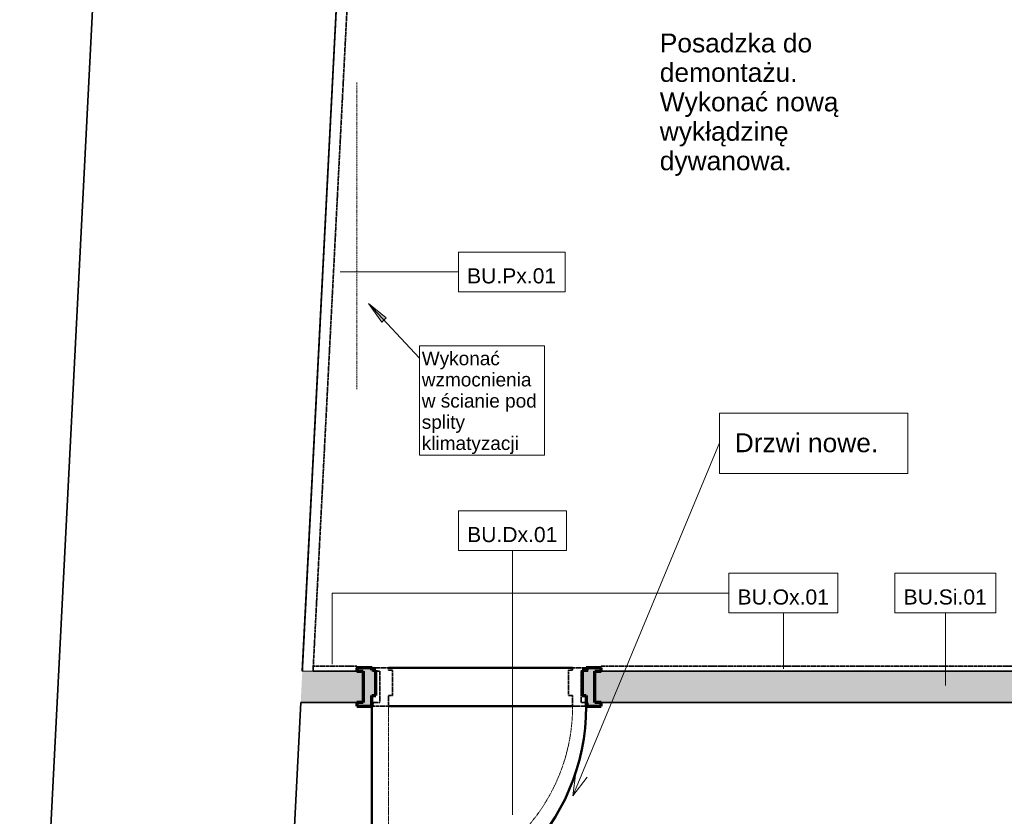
# Model space of a CAD drawing. Header units: centimetres. Extents: x -916 to 180, y 2044 to 2775.
# Tile 2 of 8: x -916 to -525, y 2288 to 2605. Entities that reach past the tile are written whole.
import ezdxf

# ---------------------------------------------------------------- set-up
doc = ezdxf.new("R2010")
doc.units = ezdxf.units.CM
doc.linetypes.add('Ukryty', pattern=[0.714375, 0.47625, -0.238125])
doc.linetypes.add('Wyburzony', pattern=[0.48, 0.32, -0.16])
for name, color, linetype, lineweight in [('_Przerywana-1', 241, 'Wyburzony', 18), ('_Przerywana-2', 7, 'Continuous', 50), ('_Ukryty_', 250, 'Ukryty', 18), ('Drzwi-1', 21, 'Wyburzony', 35), ('Drzwi-2', 241, 'Wyburzony', 18), ('Drzwi-4', 7, 'Continuous', 50), ('Drzwi-5', 10, 'Continuous', 70), ('Krawędzie wspólne-1', 135, 'Continuous', 18), ('Krawędzie wspólne-2', 241, 'Wyburzony', 18), ('Notatki tekstowe', 50, 'Continuous', 9), ('Notatki tekstowe-1', 7, 'Continuous', 9), ('Oznaczenia wielu kategorii', 50, 'Continuous', 9), ('Oznaczenia wielu kategorii-1', 7, 'Continuous', 9), ('Wzór cięcia-1', 254, 'Continuous', 18), ('Ściany-1', 55, 'Continuous', 35), ('Ściany-2', 21, 'Wyburzony', 35)]:
    doc.layers.add(name, color=color, linetype=linetype, lineweight=lineweight)
doc.styles.add('Arial', font='arial.ttf', dxfattribs={"height": 7.5})
doc.styles.add('Arial_1', font='arial.ttf', dxfattribs={"height": 6})
doc.styles.add('Arial_2', font='arial.ttf', dxfattribs={"height": 5.4})

# ---------------------------------------------------------------- blocks, each defined once
blk = doc.blocks.new('_TD_drzwi - _TD_drzwi DE-919485-Stan_istniejący _ zmiany bud_')
at = {"layer": '_Przerywana-1'}
for p, q in [((-36.6, 7.65), (36.6, 7.65)), ((36.6, -7.65), (-36.6, -7.65))]:
    blk.add_line(p, q, dxfattribs=at)
at = {"layer": 'Drzwi-1'}
for p, q in [((-36.6, 7.65), (-42.6, 7.65)), ((-42.6, 7.65), (-42.6, 6.25)), ((-42.6, 6.25), (-40, 6.25)), ((-40, 6.25), (-40, -6.25)), ((-36.6, 6.65), (-36.6, 7.65)), ((-35, 6.65), (-36.6, 6.65)), ((-35, -3.45), (-35, 6.65)), ((36.6, 6.65), (35, 6.65)), ((35, 6.65), (35, -3.45)), ((42.6, 7.65), (36.6, 7.65)), ((36.6, 7.65), (36.6, 6.65)), ((40, 6.25), (42.6, 6.25)), ((40, -6.25), (40, 6.25)), ((42.6, 6.25), (42.6, 7.65)), ((-36.6, -7.65), (-36.6, -3.45)), ((-36.6, -3.45), (-35, -3.45)), ((35, -3.45), (36.6, -3.45)), ((36.6, -3.45), (36.6, -7.65)), ((-40, -6.25), (-42.6, -6.25)), ((-42.6, -6.25), (-42.6, -7.65)), ((-42.6, -7.65), (-36.6, -7.65)), ((36.6, -7.65), (42.6, -7.65)), ((42.6, -6.25), (40, -6.25)), ((42.6, -7.65), (42.6, -6.25))]:
    blk.add_line(p, q, dxfattribs=at)
at = {"layer": 'Drzwi-2'}
blk.add_line((-36.6, -7.65), (-36.6, -80.85), dxfattribs=at)
blk.add_arc((-36.6, -7.65), 73.2, 270, 360, dxfattribs=at)
blk = doc.blocks.new('_TD_drzwi - _TD_drzwi-919488-Stan_istniejący _ zmiany bud_')
at = {"layer": 'Drzwi-4'}
h = blk.add_hatch(color=256, dxfattribs=at)
h.paths.add_polyline_path([(48.6, -7.65), (48.6, -6.25), (46, -6.25), (46, 6.25), (48.6, 6.25), (48.6, 7.65), (42.6, 7.65), (42.6, 6.65), (41, 6.65), (41, -3.45), (42.6, -3.45), (42.6, -7.65), (46, -7.65)])
h.paths.add_polyline_path([(-42.6, -7.65), (-42.6, -3.45), (-41, -3.45), (-41, 6.65), (-42.6, 6.65), (-42.6, 7.65), (-48.6, 7.65), (-48.6, 6.25), (-46, 6.25), (-46, -6.25), (-48.6, -6.25), (-48.6, -7.65), (-46, -7.65)])
at = {"layer": '_Przerywana-2'}
for p, q in [((-42.6, 7.65), (-42, 7.65)), ((-36, 7.65), (37.2, 7.65)), ((-42, -7.65), (-42.6, -7.65)), ((37.2, -7.65), (-36, -7.65))]:
    blk.add_line(p, q, dxfattribs=at)
at = {"layer": 'Drzwi-4'}
blk.add_line((-42.6, -7.65), (-42.6, -92.85), dxfattribs=at)
blk.add_arc((-42.6, -7.65), 85.2, 270, 360, dxfattribs=at)
at = {"layer": 'Drzwi-5'}
for p, q in [((-42.6, 7.65), (-48.6, 7.65)), ((-48.6, 7.65), (-48.6, 6.25)), ((-48.6, 6.25), (-46, 6.25)), ((-46, 6.25), (-46, -6.25)), ((-42.6, 6.65), (-42.6, 7.65)), ((-41, 6.65), (-42.6, 6.65)), ((-41, -3.45), (-41, 6.65)), ((42.6, 6.65), (41, 6.65)), ((41, 6.65), (41, -3.45)), ((48.6, 7.65), (42.6, 7.65)), ((42.6, 7.65), (42.6, 6.65)), ((46, 6.25), (48.6, 6.25)), ((46, -6.25), (46, 6.25)), ((48.6, 6.25), (48.6, 7.65)), ((-42.6, -7.65), (-42.6, -3.45)), ((-42.6, -3.45), (-41, -3.45)), ((41, -3.45), (42.6, -3.45)), ((42.6, -3.45), (42.6, -7.65)), ((-46, -6.25), (-48.6, -6.25)), ((-48.6, -6.25), (-48.6, -7.65)), ((-48.6, -7.65), (-42.6, -7.65)), ((42.6, -7.65), (48.6, -7.65)), ((48.6, -6.25), (46, -6.25)), ((48.6, -7.65), (48.6, -6.25))]:
    blk.add_line(p, q, dxfattribs=at)

msp = doc.modelspace()

# ---------------------------------------------------------------- hatches: boundary and pattern name
at = {"layer": 'Notatki tekstowe-1'}
msp.add_hatch(color=256, dxfattribs=at).paths.add_polyline_path([(-777.24, 2492.31), (-771.98, 2484.91), (-770.24, 2486.53)])
at = {"layer": 'Wzór cięcia-1'}
h = msp.add_hatch(color=256, dxfattribs=at)
h.paths.add_polyline_path([(-59.22, 2333.58), (-59.22, 2346.08), (-143.72, 2346.08), (-143.72, 2333.58), (-121.54, 2333.58)])
h.paths.add_polyline_path([(-243.72, 2333.58), (-243.72, 2346.08), (-316.22, 2346.08), (-316.22, 2333.58), (-246.32, 2333.58)])
h.paths.add_polyline_path([(-418.82, 2333.58), (-416.22, 2333.58), (-416.22, 2346.08), (-687.32, 2346.08), (-687.32, 2333.58), (-684.72, 2333.58)])
h.paths.add_polyline_path([(-799.28, 2333.58), (-779.32, 2333.58), (-779.32, 2346.08), (-803.54, 2346.08), (-804.18, 2333.58)])

# ---------------------------------------------------------------- linework, layer by layer
at = {"layer": '_Ukryty_'}
msp.add_line((-781.92, 2580.08), (-781.92, 2458.08), dxfattribs=at)
at = {"layer": 'Krawędzie wspólne-1'}
msp.add_line((-799.28, 2346.08), (-803.54, 2346.08), dxfattribs=at)
at = {"layer": 'Krawędzie wspólne-2'}
msp.add_line((-803.54, 2346.08), (-799.28, 2346.08), dxfattribs=at)
at = {"layer": 'Notatki tekstowe'}
for p, q in [((-777.24, 2492.31), (-771.98, 2484.91)), ((-770.24, 2486.53), (-777.24, 2492.31)), ((-777.24, 2492.31), (-756.96, 2470.52)), ((-771.98, 2484.91), (-770.24, 2486.53)), ((-696.05, 2296.59), (-637.77, 2436.86)), ((-696.05, 2296.59), (-694.82, 2305.83)), ((-696.05, 2296.59), (-690.37, 2303.98))]:
    msp.add_line(p, q, dxfattribs=at)
at = {"layer": 'Notatki tekstowe', "flags": 128}
for points in [[(-756.96, 2475.47), (-707.23, 2475.47), (-707.23, 2432), (-756.96, 2432)], [(-637.77, 2448.73), (-562.86, 2448.73), (-562.86, 2424.63), (-637.77, 2424.63)]]:
    msp.add_lwpolyline(points, close=True, dxfattribs=at)
at = {"layer": 'Oznaczenia wielu kategorii'}
for p, q in [((-788.46, 2504.8), (-741.52, 2504.8)), ((-720, 2289.03), (-719.99, 2394.1)), ((-791.68, 2377.14), (-633.95, 2377.14)), ((-791.68, 2348.84), (-791.68, 2377.14)), ((-612.29, 2347.08), (-612.29, 2369.28)), ((-547.9, 2340.37), (-547.9, 2369.28))]:
    msp.add_line(p, q, dxfattribs=at)
at = {"layer": 'Oznaczenia wielu kategorii', "flags": 128}
for points in [[(-741.52, 2512.66), (-699.01, 2512.66), (-699.01, 2496.94), (-741.52, 2496.94)], [(-741.45, 2409.82), (-698.52, 2409.82), (-698.52, 2394.1), (-741.45, 2394.1)], [(-633.95, 2385), (-590.63, 2385), (-590.63, 2369.28), (-633.95, 2369.28)], [(-567.97, 2385), (-527.83, 2385), (-527.83, 2369.28), (-567.97, 2369.28)]]:
    msp.add_lwpolyline(points, close=True, dxfattribs=at)
at = {"layer": 'Ściany-1'}
for p, q in [((-878.38, 2775.08), (-915.87, 2044.08)), ((-803.54, 2346.08), (-786.31, 2682.08)), ((-781.92, 2346.08), (-799.28, 2346.08)), ((-418.82, 2346.08), (-684.72, 2346.08)), ((-813.28, 2156.1), (-804.18, 2333.58)), ((-804.18, 2333.58), (-781.92, 2333.58)), ((-684.72, 2333.58), (-418.82, 2333.58))]:
    msp.add_line(p, q, dxfattribs=at)
at = {"layer": 'Ściany-2'}
for p, q in [((-786.31, 2682.08), (-803.54, 2346.08)), ((-799.28, 2346.08), (-782.05, 2682.08)), ((-781.92, 2348.08), (-799.28, 2348.08)), ((-799.28, 2348.08), (-799.28, 2346.08)), ((-799.28, 2346.08), (-781.92, 2346.08)), ((-781.92, 2347.48), (-781.92, 2348.08)), ((-419.72, 2348.08), (-684.72, 2348.08)), ((-684.72, 2348.08), (-684.72, 2347.48)), ((-684.72, 2346.08), (-419.72, 2346.08)), ((-775.92, 2333.58), (-775.32, 2333.58))]:
    msp.add_line(p, q, dxfattribs=at)

# ---------------------------------------------------------------- block references
at = {"layer": '_Przerywana-1'}
msp.add_blockref('_TD_drzwi - _TD_drzwi DE-919485-Stan_istniejący _ zmiany bud_', (-732.72, 2339.83), dxfattribs=at)
at = {"layer": '_Przerywana-2'}
msp.add_blockref('_TD_drzwi - _TD_drzwi-919488-Stan_istniejący _ zmiany bud_', (-733.32, 2339.83), dxfattribs=at)

# ---------------------------------------------------------------- texts
at = {"layer": 'Notatki tekstowe-1', "attachment_point": 1, "line_spacing_factor": 0.936439}
for s, insert, char_height, width, style in [('\\pxt5.08,10.16,15.24,20.32,25.4,30.48,35.56,40.64,45.72,50.8,55.88,60.96,66.04,71.12,76.2,81.28,86.36,91.44,96.52,101.6,106.68,111.76,116.84,121.92,127,132.08,137.16,142.24,147.32,152.4,157.48,162.56;{Posadzka do demontażu. Wykonać nową wykłądzinę dywanowa.}', (-661.47, 2599.59), 7.5, 93.87, 'Arial'), ('\\pxt7.05556,14.11111,21.16667,28.22222,35.27778,42.33333,49.38889,56.44444,63.5,70.55556,77.61111,84.66667,91.72222,98.77778,105.83333,112.88889,119.94444,127,134.05556,141.11111,148.16667,155.22222,162.27778,169.33333,176.38889,183.44444,190.5,197.55556,204.61111,211.66667,218.72222,225.77778;{Wykonać wzmocnienia w ścianie pod splity klimatyzacji}', (-756.06, 2473.14), 5.4, 48.03, 'Arial_2'), ('\\pxt5.08,10.16,15.24,20.32,25.4,30.48,35.56,40.64,45.72,50.8,55.88,60.96,66.04,71.12,76.2,81.28,86.36,91.44,96.52,101.6,106.68,111.76,116.84,121.92,127,132.08,137.16,142.24,147.32,152.4,157.48,162.56;{Drzwi nowe.}', (-631.67, 2440.65), 7.5, 62.7, 'Arial')]:
    msp.add_mtext(s, dxfattribs=dict(at, insert=insert, char_height=char_height, width=width, style=style))
at = {"layer": 'Oznaczenia wielu kategorii-1', "char_height": 6, "attachment_point": 5, "line_spacing_factor": 0.936439, "style": 'Arial_1'}
for s, insert, width in [('\\pxqc,t5,10,15,20,25,30,35,40,45,50,55,60,65,70,75,80,85,90,95,100,105,110,115,120,125,130,135,140,145,150,155,160;{BU.Px.01}', (-720.35, 2503.22), 36.51), ('\\pxqc,t5,10,15,20,25,30,35,40,45,50,55,60,65,70,75,80,85,90,95,100,105,110,115,120,125,130,135,140,145,150,155,160;{BU.Dx.01}', (-720.09, 2400.37), 36.93), ('\\pxqc,t5,10,15,20,25,30,35,40,45,50,55,60,65,70,75,80,85,90,95,100,105,110,115,120,125,130,135,140,145,150,155,160;{BU.Ox.01}', (-612.4, 2375.55), 37.32), ('\\pxqc,t5,10,15,20,25,30,35,40,45,50,55,60,65,70,75,80,85,90,95,100,105,110,115,120,125,130,135,140,145,150,155,160;{BU.Si.01}', (-548.01, 2375.55), 34.14)]:
    msp.add_mtext(s, dxfattribs=dict(at, insert=insert, width=width))

doc.saveas('drawing.dxf')
